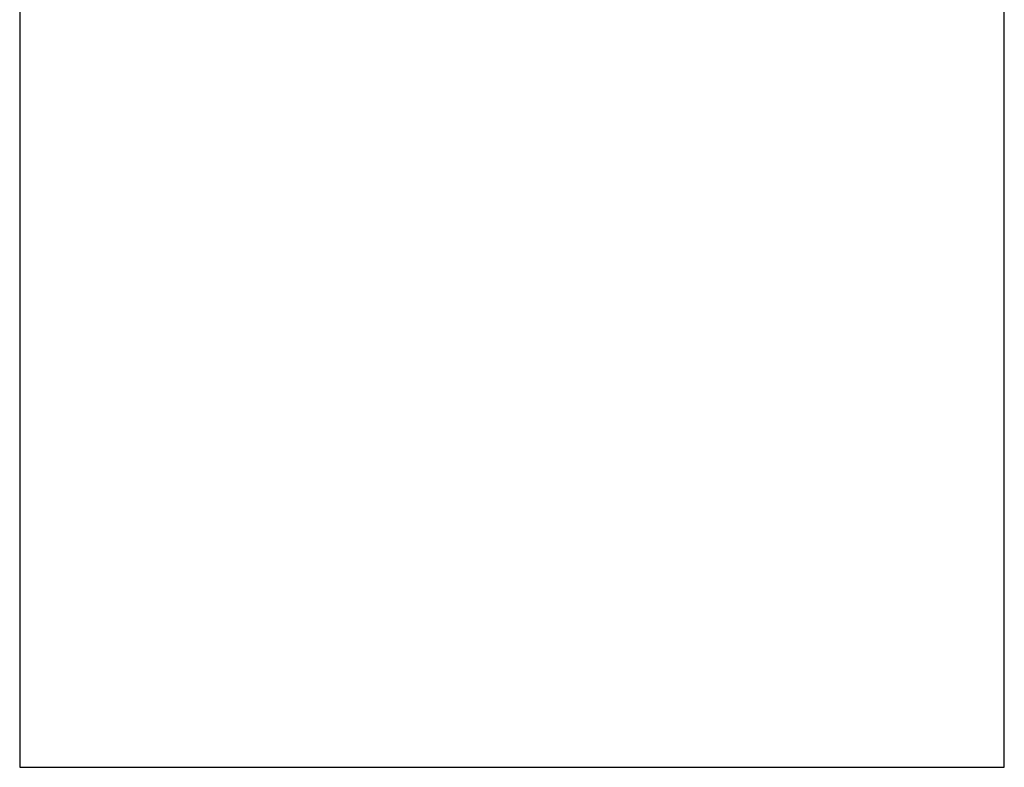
# Model space of a CAD drawing. Header units: millimetres. Extents: x 8 to 947, y 12 to 926.
# Tile 8 of 159: x 386 to 434, y 705 to 742. Entities that reach past the tile are written whole.
import ezdxf

# ---------------------------------------------------------------- set-up
doc = ezdxf.new("R2010")
doc.units = ezdxf.units.MM

msp = doc.modelspace()

# ---------------------------------------------------------------- linework, layer by layer
at = {"color": 7, "linetype": 'Continuous', "lineweight": 30, "flags": 128}
for points in [[(385.623, 847.818), (385.623, 776.569), (385.623, 705.32)], [(434.123, 705.32), (434.123, 776.569), (434.123, 847.818)]]:
    msp.add_lwpolyline(points, dxfattribs=at)
at = {"color": 7, "linetype": 'Continuous', "lineweight": 30}
for points, knots in [([(385.623, 705.32), (385.623, 705.32), (385.62, 705.32), (385.629, 705.32), (385.649, 705.32), (385.685, 705.32), (385.735, 705.32), (385.8, 705.32), (385.88, 705.32), (385.974, 705.32), (386.085, 705.32), (386.212, 705.32), (386.329, 705.32), (386.428, 705.32), (386.503, 705.32), (386.583, 705.32), (386.67, 705.32), (386.766, 705.32), (386.874, 705.32), (386.993, 705.32), (387.124, 705.32), (387.268, 705.32), (387.425, 705.32), (387.593, 705.32), (387.772, 705.32), (387.962, 705.32), (388.163, 705.32), (388.375, 705.32), (388.604, 705.32), (388.852, 705.32), (389.121, 705.32), (389.402, 705.32), (389.695, 705.32), (390.002, 705.32), (390.321, 705.32), (390.655, 705.32), (391.005, 705.32), (391.37, 705.32), (391.748, 705.32), (392.133, 705.32), (392.527, 705.32), (392.931, 705.32), (393.343, 705.32), (393.754, 705.32), (394.163, 705.32), (394.569, 705.32), (394.985, 705.32), (395.404, 705.32), (395.824, 705.32), (396.239, 705.32), (396.653, 705.32), (397.067, 705.32), (397.482, 705.32), (397.901, 705.32), (398.326, 705.32), (398.75, 705.32), (399.175, 705.32), (399.602, 705.32), (400.037, 705.32), (400.476, 705.32), (401.101, 705.32), (401.913, 705.32), (402.911, 705.32), (403.911, 705.32), (404.911, 705.32), (405.907, 705.32), (406.9, 705.32), (407.888, 705.32), (408.879, 705.32), (409.541, 705.32), (409.873, 705.32)], [0, 0, 0, 0, 0.000011, 0.022834, 0.045594, 0.068304, 0.090978, 0.113631, 0.136276, 0.158928, 0.182207, 0.205523, 0.228891, 0.23993, 0.250985, 0.2619, 0.27258, 0.283075, 0.294056, 0.304941, 0.315791, 0.326667, 0.337632, 0.348749, 0.359425, 0.370344, 0.381417, 0.392396, 0.403294, 0.415385, 0.427426, 0.439446, 0.451474, 0.463537, 0.475663, 0.487881, 0.500217, 0.513005, 0.525666, 0.538232, 0.550732, 0.563198, 0.575661, 0.588153, 0.599657, 0.611235, 0.62291, 0.634633, 0.646081, 0.657272, 0.66827, 0.679142, 0.689953, 0.700767, 0.711647, 0.722657, 0.733211, 0.743984, 0.754997, 0.766042, 0.77707, 0.802085, 0.827045, 0.851968, 0.876874, 0.901781, 0.926262, 0.950781, 0.975354, 1, 1, 1, 1]), ([(409.873, 705.32), (410.179, 705.32), (410.792, 705.32), (411.71, 705.32), (412.625, 705.32), (413.539, 705.32), (414.45, 705.32), (415.36, 705.32), (416.277, 705.32), (417.202, 705.32), (418.134, 705.32), (418.901, 705.32), (419.504, 705.32), (419.941, 705.32), (420.372, 705.32), (420.794, 705.32), (421.214, 705.32), (421.634, 705.32), (422.056, 705.32), (422.473, 705.32), (422.887, 705.32), (423.3, 705.32), (423.707, 705.32), (424.108, 705.32), (424.504, 705.32), (424.899, 705.32), (425.289, 705.32), (425.684, 705.32), (426.085, 705.32), (426.491, 705.32), (426.887, 705.32), (427.274, 705.32), (427.653, 705.32), (428.024, 705.32), (428.389, 705.32), (428.749, 705.32), (429.103, 705.32), (429.448, 705.32), (429.778, 705.32), (430.094, 705.32), (430.396, 705.32), (430.685, 705.32), (430.953, 705.32), (431.202, 705.32), (431.433, 705.32), (431.655, 705.32), (431.864, 705.32), (432.059, 705.32), (432.238, 705.32), (432.402, 705.32), (432.552, 705.32), (432.689, 705.32), (432.814, 705.32), (432.928, 705.32), (433.03, 705.32), (433.123, 705.32), (433.206, 705.32), (433.282, 705.32), (433.356, 705.32), (433.457, 705.32), (433.577, 705.32), (433.707, 705.32), (433.819, 705.32), (433.914, 705.32), (433.991, 705.32), (434.05, 705.32), (434.092, 705.32), (434.116, 705.32), (434.125, 705.32), (434.123, 705.32), (434.123, 705.32)], [0, 0, 0, 0, 0.022815, 0.045568, 0.068271, 0.090938, 0.113585, 0.136225, 0.158872, 0.182145, 0.205456, 0.22882, 0.239857, 0.250909, 0.261802, 0.272452, 0.282909, 0.293846, 0.304685, 0.315489, 0.326323, 0.33725, 0.348337, 0.358996, 0.36991, 0.380982, 0.39196, 0.402857, 0.414947, 0.426988, 0.439008, 0.451036, 0.4631, 0.475227, 0.487446, 0.499784, 0.51257, 0.52523, 0.537794, 0.550294, 0.562759, 0.575223, 0.587716, 0.59922, 0.610799, 0.622476, 0.634199, 0.645659, 0.656874, 0.667906, 0.678819, 0.689674, 0.700534, 0.71146, 0.722512, 0.7331, 0.743899, 0.754923, 0.76597, 0.777001, 0.80202, 0.826985, 0.851914, 0.876826, 0.901739, 0.926228, 0.950754, 0.975335, 0.999989, 1, 1, 1, 1])]:
    msp.add_open_spline(points, degree=3, knots=knots, dxfattribs=at)

doc.saveas('drawing.dxf')
